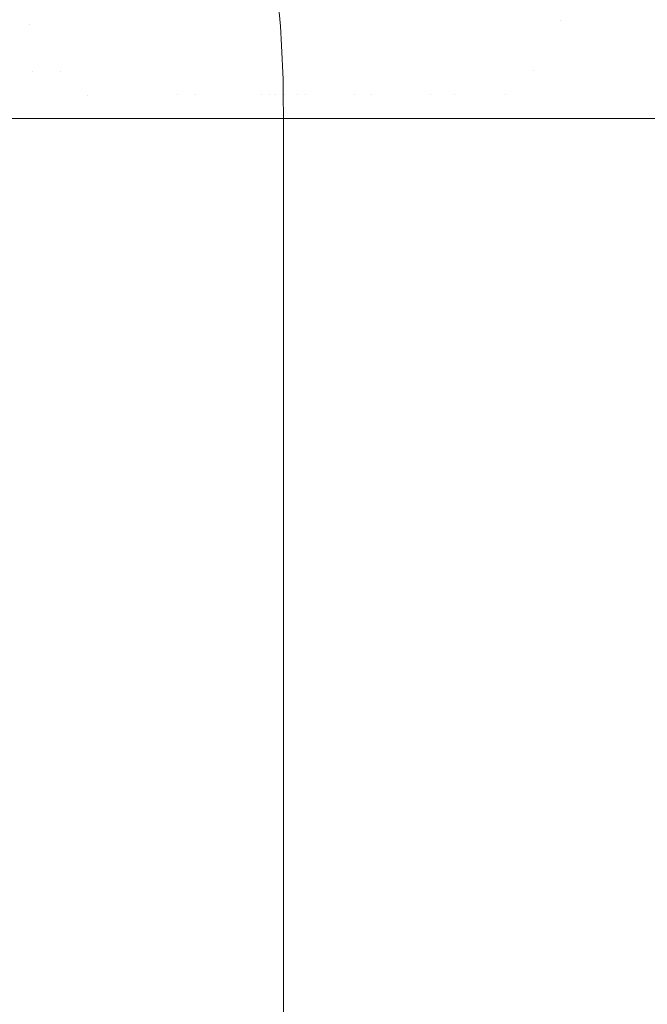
# Model space of a CAD drawing. Header units: centimetres. Extents: x -62 to 63, y 4 to 6.
# Tile 222 of 256: x -20.015 to -19.9946, y 5.8714 to 5.9034. Entities that reach past the tile are written whole.
import ezdxf

# ---------------------------------------------------------------- set-up
doc = ezdxf.new("R2010")
doc.units = ezdxf.units.CM
doc.header["$LTSCALE"] = 2.54
doc.layers.add('Lucido design-1', color=7, linetype='Continuous')

# ---------------------------------------------------------------- blocks, each defined once
blk = doc.blocks.new('Gruppo-4-1')
at = {"color": 7, "linetype": 'Continuous', "lineweight": 9}
for points, invisible_edges in [([(-19.997568, 5.905009, -2276.694559), (-19.997421, 5.903386, -2276.694576), (-19.99839, 5.903386, -2276.696055), (-19.998455, 5.904194, -2276.696047)], 15), ([(-19.996402, 5.903386, -2276.693108), (-19.997421, 5.903386, -2276.694576), (-19.997568, 5.905009, -2276.694559), (-19.996548, 5.905009, -2276.693089)], 15), ([(-19.996548, 5.905009, -2276.693089), (-19.995477, 5.905009, -2276.69163), (-19.995332, 5.903386, -2276.691649), (-19.996402, 5.903386, -2276.693108)], 15), ([(-19.994213, 5.903386, -2276.690201), (-19.995332, 5.903386, -2276.691649), (-19.995477, 5.905009, -2276.69163), (-19.994358, 5.905009, -2276.690181)], 15), ([(-20.014689, 5.903276, -2276.948272), (-20.015656, 5.903263, -2276.94975), (-20.015802, 5.904823, -2276.94975), (-20.014836, 5.904843, -2276.948272)], 15), ([(-20.014689, 5.903276, -2276.948272), (-20.014836, 5.904843, -2276.948272), (-20.013921, 5.904862, -2276.946785), (-20.013839, 5.904072, -2276.946785)], 15), ([(62.978378, 5.903385, -2276.222239), (62.978378, 5.904574, -2276.222265), (-61.851453, 5.904574, -2276.222265), (-61.851453, 5.903385, -2276.222239)], 10), ([(-20.013839, 5.904072, -2276.946785), (-20.013773, 5.903288, -2276.946785), (-20.014689, 5.903276, -2276.948272)], 11), ([(-20.012976, 5.904087, -2276.94529), (-20.012909, 5.9033, -2276.94529), (-20.013773, 5.903288, -2276.946785), (-20.013839, 5.904072, -2276.946785)], 15), ([(-20.012165, 5.9041, -2276.943786), (-20.012099, 5.903311, -2276.943786), (-20.012909, 5.9033, -2276.94529), (-20.012976, 5.904087, -2276.94529)], 15), ([(-20.011408, 5.904113, -2276.942275), (-20.011341, 5.903321, -2276.942275), (-20.012099, 5.903311, -2276.943786), (-20.012165, 5.9041, -2276.943786)], 15), ([(-20.010704, 5.904125, -2276.940757), (-20.010638, 5.903331, -2276.940757), (-20.011341, 5.903321, -2276.942275), (-20.011408, 5.904113, -2276.942275)], 15), ([(-20.010055, 5.904136, -2276.939231), (-20.009988, 5.903339, -2276.939231), (-20.010638, 5.903331, -2276.940757), (-20.010704, 5.904125, -2276.940757)], 15), ([(-20.009461, 5.904146, -2276.9377), (-20.009394, 5.903347, -2276.9377), (-20.009988, 5.903339, -2276.939231), (-20.010055, 5.904136, -2276.939231)], 15), ([(-20.008922, 5.904155, -2276.936163), (-20.008855, 5.903355, -2276.936163), (-20.009394, 5.903347, -2276.9377), (-20.009461, 5.904146, -2276.9377)], 15), ([(-20.008439, 5.904163, -2276.934621), (-20.008372, 5.903361, -2276.934621), (-20.008855, 5.903355, -2276.936163), (-20.008922, 5.904155, -2276.936163)], 15), ([(-20.008012, 5.904171, -2276.933075), (-20.007944, 5.903367, -2276.933075), (-20.008372, 5.903361, -2276.934621), (-20.008439, 5.904163, -2276.934621)], 15), ([(-20.007641, 5.904177, -2276.931524), (-20.007574, 5.903372, -2276.931524), (-20.007944, 5.903367, -2276.933075), (-20.008012, 5.904171, -2276.933075)], 15), ([(-20.007327, 5.904182, -2276.929971), (-20.007259, 5.903376, -2276.929971), (-20.007574, 5.903372, -2276.931524), (-20.007641, 5.904177, -2276.931524)], 15), ([(-20.00707, 5.904187, -2276.928414), (-20.007002, 5.90338, -2276.928414), (-20.007259, 5.903376, -2276.929971), (-20.007327, 5.904182, -2276.929971)], 15), ([(-20.006869, 5.90419, -2276.926855), (-20.006801, 5.903382, -2276.926855), (-20.007002, 5.90338, -2276.928414), (-20.00707, 5.904187, -2276.928414)], 15), ([(-20.006726, 5.904193, -2276.925294), (-20.006658, 5.903384, -2276.925294), (-20.006801, 5.903382, -2276.926855), (-20.006869, 5.90419, -2276.926855)], 15), ([(-20.00664, 5.904194, -2276.923732), (-20.006572, 5.903385, -2276.923732), (-20.006658, 5.903384, -2276.925294), (-20.006726, 5.904193, -2276.925294)], 15), ([(-20.00662, 5.904194, -2276.92217), (-20.006531, 5.903221, -2276.92217), (-20.006572, 5.903385, -2276.923732), (-20.00664, 5.904194, -2276.923732)], 14), ([(-20.00662, 5.904194, -2276.72217), (-20.006531, 5.903221, -2276.72217), (-20.006531, 5.903221, -2276.92217), (-20.00662, 5.904194, -2276.92217)], 10), ([(-20.006583, 5.904194, -2276.720606), (-20.006515, 5.903386, -2276.720607), (-20.006531, 5.903221, -2276.72217), (-20.00662, 5.904194, -2276.72217)], 11), ([(-20.006496, 5.904194, -2276.719043), (-20.006428, 5.903386, -2276.719044), (-20.006515, 5.903386, -2276.720607), (-20.006583, 5.904194, -2276.720606)], 15), ([(-20.006353, 5.904194, -2276.717481), (-20.006285, 5.903386, -2276.717483), (-20.006428, 5.903386, -2276.719044), (-20.006496, 5.904194, -2276.719043)], 15), ([(-20.006152, 5.904194, -2276.715921), (-20.006084, 5.903386, -2276.715923), (-20.006285, 5.903386, -2276.717483), (-20.006353, 5.904194, -2276.717481)], 15), ([(-20.005894, 5.904194, -2276.714363), (-20.005827, 5.903386, -2276.714365), (-20.006084, 5.903386, -2276.715923), (-20.006152, 5.904194, -2276.715921)], 15), ([(-20.00558, 5.904194, -2276.712808), (-20.005512, 5.903386, -2276.712811), (-20.005827, 5.903386, -2276.714365), (-20.005894, 5.904194, -2276.714363)], 15), ([(-20.005208, 5.904194, -2276.711256), (-20.005141, 5.903386, -2276.71126), (-20.005512, 5.903386, -2276.712811), (-20.00558, 5.904194, -2276.712808)], 15), ([(-20.00478, 5.904194, -2276.709709), (-20.004713, 5.903386, -2276.709712), (-20.005141, 5.903386, -2276.71126), (-20.005208, 5.904194, -2276.711256)], 15), ([(-20.004296, 5.904194, -2276.708166), (-20.004229, 5.903386, -2276.70817), (-20.004713, 5.903386, -2276.709712), (-20.00478, 5.904194, -2276.709709)], 15), ([(-20.003757, 5.904194, -2276.706627), (-20.00369, 5.903386, -2276.706632), (-20.004229, 5.903386, -2276.70817), (-20.004296, 5.904194, -2276.708166)], 15), ([(-20.003162, 5.904194, -2276.705095), (-20.003095, 5.903386, -2276.7051), (-20.00369, 5.903386, -2276.706632), (-20.003757, 5.904194, -2276.706627)], 15), ([(-20.002512, 5.904194, -2276.703569), (-20.002445, 5.903386, -2276.703574), (-20.003095, 5.903386, -2276.7051), (-20.003162, 5.904194, -2276.705095)], 15), ([(-20.001807, 5.904194, -2276.702049), (-20.001741, 5.903386, -2276.702055), (-20.002445, 5.903386, -2276.703574), (-20.002512, 5.904194, -2276.703569)], 15), ([(-20.001049, 5.904194, -2276.700536), (-20.000982, 5.903386, -2276.700543), (-20.001741, 5.903386, -2276.702055), (-20.001807, 5.904194, -2276.702049)], 15), ([(-20.000237, 5.904194, -2276.699032), (-20.000171, 5.903386, -2276.699038), (-20.000982, 5.903386, -2276.700543), (-20.001049, 5.904194, -2276.700536)], 15), ([(-19.999372, 5.904194, -2276.697535), (-19.999306, 5.903386, -2276.697542), (-20.000171, 5.903386, -2276.699038), (-20.000237, 5.904194, -2276.699032)], 15), ([(-19.998455, 5.904194, -2276.696047), (-19.99839, 5.903386, -2276.696055), (-19.999306, 5.903386, -2276.697542), (-19.999372, 5.904194, -2276.697535)], 15), ([(-61.851453, 5.903385, -2276.222239), (-61.851453, 5.900212, -2276.22217), (62.978378, 5.900212, -2276.22217), (62.978378, 5.903385, -2276.222239)], 8), ([(-20.010586, 5.902542, -2276.940757), (-20.010638, 5.903331, -2276.940757), (-20.009988, 5.903339, -2276.939231), (-20.009937, 5.902548, -2276.939231)], 15), ([(-20.009937, 5.902548, -2276.939231), (-20.009988, 5.903339, -2276.939231), (-20.009394, 5.903347, -2276.9377), (-20.009342, 5.902554, -2276.9377)], 15), ([(-20.009342, 5.902554, -2276.9377), (-20.009394, 5.903347, -2276.9377), (-20.008855, 5.903355, -2276.936163), (-20.008803, 5.90256, -2276.936163)], 15), ([(-20.008803, 5.90256, -2276.936163), (-20.008855, 5.903355, -2276.936163), (-20.008372, 5.903361, -2276.934621), (-20.00832, 5.902565, -2276.934621)], 15), ([(-20.00832, 5.902565, -2276.934621), (-20.008372, 5.903361, -2276.934621), (-20.007944, 5.903367, -2276.933075), (-20.007892, 5.902569, -2276.933075)], 15), ([(-20.007892, 5.902569, -2276.933075), (-20.007944, 5.903367, -2276.933075), (-20.007574, 5.903372, -2276.931524), (-20.007521, 5.902573, -2276.931524)], 15), ([(-20.007521, 5.902573, -2276.931524), (-20.007574, 5.903372, -2276.931524), (-20.007259, 5.903376, -2276.929971), (-20.007207, 5.902576, -2276.929971)], 15), ([(-20.007207, 5.902576, -2276.929971), (-20.007259, 5.903376, -2276.929971), (-20.007002, 5.90338, -2276.928414), (-20.006949, 5.902579, -2276.928414)], 15), ([(-20.006949, 5.902579, -2276.928414), (-20.007002, 5.90338, -2276.928414), (-20.006801, 5.903382, -2276.926855), (-20.006749, 5.902581, -2276.926855)], 15), ([(-20.006749, 5.902581, -2276.926855), (-20.006801, 5.903382, -2276.926855), (-20.006658, 5.903384, -2276.925294), (-20.006606, 5.902582, -2276.925294)], 15), ([(-20.006606, 5.902582, -2276.925294), (-20.006658, 5.903384, -2276.925294), (-20.006572, 5.903385, -2276.923732), (-20.00652, 5.902583, -2276.923732)], 15), ([(-20.00652, 5.902583, -2276.923732), (-20.006572, 5.903385, -2276.923732), (-20.006531, 5.903221, -2276.92217), (-20.006499, 5.902583, -2276.92217)], 11), ([(-20.006499, 5.902583, -2276.72217), (-20.006531, 5.903221, -2276.72217), (-20.006515, 5.903386, -2276.720607), (-20.006462, 5.902583, -2276.720607)], 14), ([(-20.006462, 5.902583, -2276.720607), (-20.006515, 5.903386, -2276.720607), (-20.006428, 5.903386, -2276.719044), (-20.006376, 5.902583, -2276.719045)], 15), ([(-20.006376, 5.902583, -2276.719045), (-20.006428, 5.903386, -2276.719044), (-20.006285, 5.903386, -2276.717483), (-20.006233, 5.902583, -2276.717484)], 15), ([(-20.006233, 5.902583, -2276.717484), (-20.006285, 5.903386, -2276.717483), (-20.006084, 5.903386, -2276.715923), (-20.006032, 5.902583, -2276.715924)], 15), ([(-20.006032, 5.902583, -2276.715924), (-20.006084, 5.903386, -2276.715923), (-20.005827, 5.903386, -2276.714365), (-20.005774, 5.902583, -2276.714367)], 15), ([(-20.005774, 5.902583, -2276.714367), (-20.005827, 5.903386, -2276.714365), (-20.005512, 5.903386, -2276.712811), (-20.00546, 5.902583, -2276.712813)], 15), ([(-20.00546, 5.902583, -2276.712813), (-20.005512, 5.903386, -2276.712811), (-20.005141, 5.903386, -2276.71126), (-20.005089, 5.902583, -2276.711262)], 15), ([(-20.005089, 5.902583, -2276.711262), (-20.005141, 5.903386, -2276.71126), (-20.004713, 5.903386, -2276.709712), (-20.004661, 5.902583, -2276.709715)], 15), ([(-20.004661, 5.902583, -2276.709715), (-20.004713, 5.903386, -2276.709712), (-20.004229, 5.903386, -2276.70817), (-20.004177, 5.902583, -2276.708173)], 15), ([(-20.004177, 5.902583, -2276.708173), (-20.004229, 5.903386, -2276.70817), (-20.00369, 5.903386, -2276.706632), (-20.003638, 5.902583, -2276.706635)], 15), ([(-20.003638, 5.902583, -2276.706635), (-20.00369, 5.903386, -2276.706632), (-20.003095, 5.903386, -2276.7051), (-20.003043, 5.902583, -2276.705104)], 15), ([(-20.003043, 5.902583, -2276.705104), (-20.003095, 5.903386, -2276.7051), (-20.002445, 5.903386, -2276.703574), (-20.002393, 5.902583, -2276.703578)], 15), ([(-20.002393, 5.902583, -2276.703578), (-20.002445, 5.903386, -2276.703574), (-20.001741, 5.903386, -2276.702055), (-20.001689, 5.902583, -2276.702059)], 15), ([(-20.001689, 5.902583, -2276.702059), (-20.001741, 5.903386, -2276.702055), (-20.000982, 5.903386, -2276.700543), (-20.000931, 5.902583, -2276.700547)], 15), ([(-20.000931, 5.902583, -2276.700547), (-20.000982, 5.903386, -2276.700543), (-20.000171, 5.903386, -2276.699038), (-20.00012, 5.902583, -2276.699043)], 15), ([(-20.00012, 5.902583, -2276.699043), (-20.000171, 5.903386, -2276.699038), (-19.999306, 5.903386, -2276.697542), (-19.999256, 5.902583, -2276.697548)], 15), ([(-19.999256, 5.902583, -2276.697548), (-19.999306, 5.903386, -2276.697542), (-19.99839, 5.903386, -2276.696055), (-19.998339, 5.902583, -2276.696061)], 15), ([(-19.998339, 5.902583, -2276.696061), (-19.99839, 5.903386, -2276.696055), (-19.997421, 5.903386, -2276.694576)], 11), ([(-19.997421, 5.903386, -2276.694576), (-19.997335, 5.901787, -2276.694587), (-19.998303, 5.901787, -2276.696065), (-19.998339, 5.902583, -2276.696061)], 15), ([(-19.996316, 5.901787, -2276.693119), (-19.997335, 5.901787, -2276.694587), (-19.997421, 5.903386, -2276.694576), (-19.996402, 5.903386, -2276.693108)], 15), ([(-19.996402, 5.903386, -2276.693108), (-19.995332, 5.903386, -2276.691649), (-19.995247, 5.901787, -2276.691661), (-19.996316, 5.901787, -2276.693119)], 15), ([(-19.994129, 5.901787, -2276.690214), (-19.995247, 5.901787, -2276.691661), (-19.995332, 5.903386, -2276.691649), (-19.994213, 5.903386, -2276.690201)], 15), ([(-20.014603, 5.901732, -2276.948272), (-20.01557, 5.901726, -2276.94975), (-20.015656, 5.903263, -2276.94975), (-20.014689, 5.903276, -2276.948272)], 15), ([(-20.014603, 5.901732, -2276.948272), (-20.014689, 5.903276, -2276.948272), (-20.013773, 5.903288, -2276.946785), (-20.013722, 5.90251, -2276.946785)], 15), ([(-20.013722, 5.90251, -2276.946785), (-20.013773, 5.903288, -2276.946785), (-20.012909, 5.9033, -2276.94529), (-20.012858, 5.902519, -2276.94529)], 15), ([(-20.012858, 5.902519, -2276.94529), (-20.012909, 5.9033, -2276.94529), (-20.012099, 5.903311, -2276.943786), (-20.012047, 5.902527, -2276.943786)], 15), ([(-20.012047, 5.902527, -2276.943786), (-20.012099, 5.903311, -2276.943786), (-20.011341, 5.903321, -2276.942275), (-20.01129, 5.902535, -2276.942275)], 15), ([(-20.01129, 5.902535, -2276.942275), (-20.011341, 5.903321, -2276.942275), (-20.010638, 5.903331, -2276.940757), (-20.010586, 5.902542, -2276.940757)], 15), ([(-20.006499, 5.902583, -2276.92217), (-20.006531, 5.903221, -2276.92217), (-20.006531, 5.903221, -2276.72217), (-20.006499, 5.902583, -2276.72217)], 10), ([(-20.013722, 5.90251, -2276.946785), (-20.013686, 5.901738, -2276.946785), (-20.014603, 5.901732, -2276.948272)], 11), ([(-20.012858, 5.902519, -2276.94529), (-20.012822, 5.901744, -2276.94529), (-20.013686, 5.901738, -2276.946785), (-20.013722, 5.90251, -2276.946785)], 15), ([(-20.012047, 5.902527, -2276.943786), (-20.012011, 5.901749, -2276.943786), (-20.012822, 5.901744, -2276.94529), (-20.012858, 5.902519, -2276.94529)], 15), ([(-20.01129, 5.902535, -2276.942275), (-20.011254, 5.901755, -2276.942275), (-20.012011, 5.901749, -2276.943786), (-20.012047, 5.902527, -2276.943786)], 15), ([(-20.010586, 5.902542, -2276.940757), (-20.01055, 5.901759, -2276.940757), (-20.011254, 5.901755, -2276.942275), (-20.01129, 5.902535, -2276.942275)], 15), ([(-20.009937, 5.902548, -2276.939231), (-20.0099, 5.901764, -2276.939231), (-20.01055, 5.901759, -2276.940757), (-20.010586, 5.902542, -2276.940757)], 15), ([(-20.009342, 5.902554, -2276.9377), (-20.009306, 5.901768, -2276.9377), (-20.0099, 5.901764, -2276.939231), (-20.009937, 5.902548, -2276.939231)], 15), ([(-20.008803, 5.90256, -2276.936163), (-20.008767, 5.901771, -2276.936163), (-20.009306, 5.901768, -2276.9377), (-20.009342, 5.902554, -2276.9377)], 15), ([(-20.00832, 5.902565, -2276.934621), (-20.008283, 5.901774, -2276.934621), (-20.008767, 5.901771, -2276.936163), (-20.008803, 5.90256, -2276.936163)], 15), ([(-20.007892, 5.902569, -2276.933075), (-20.007856, 5.901777, -2276.933075), (-20.008283, 5.901774, -2276.934621), (-20.00832, 5.902565, -2276.934621)], 15), ([(-20.007521, 5.902573, -2276.931524), (-20.007485, 5.90178, -2276.931524), (-20.007856, 5.901777, -2276.933075), (-20.007892, 5.902569, -2276.933075)], 15), ([(-20.007207, 5.902576, -2276.929971), (-20.00717, 5.901782, -2276.929971), (-20.007485, 5.90178, -2276.931524), (-20.007521, 5.902573, -2276.931524)], 15), ([(-20.006949, 5.902579, -2276.928414), (-20.006913, 5.901784, -2276.928414), (-20.00717, 5.901782, -2276.929971), (-20.007207, 5.902576, -2276.929971)], 15), ([(-20.006749, 5.902581, -2276.926855), (-20.006712, 5.901785, -2276.926855), (-20.006913, 5.901784, -2276.928414), (-20.006949, 5.902579, -2276.928414)], 15), ([(-20.006606, 5.902582, -2276.925294), (-20.006569, 5.901786, -2276.925294), (-20.006712, 5.901785, -2276.926855), (-20.006749, 5.902581, -2276.926855)], 15), ([(-20.00652, 5.902583, -2276.923732), (-20.006483, 5.901787, -2276.923732), (-20.006569, 5.901786, -2276.925294), (-20.006606, 5.902582, -2276.925294)], 15), ([(-20.006499, 5.902583, -2276.92217), (-20.006444, 5.901476, -2276.92217), (-20.006483, 5.901787, -2276.923732), (-20.00652, 5.902583, -2276.923732)], 14), ([(-20.006499, 5.902583, -2276.72217), (-20.006444, 5.901476, -2276.72217), (-20.006444, 5.901476, -2276.92217), (-20.006499, 5.902583, -2276.92217)], 10), ([(-20.006462, 5.902583, -2276.720607), (-20.006425, 5.901787, -2276.720607), (-20.006444, 5.901476, -2276.72217), (-20.006499, 5.902583, -2276.72217)], 11), ([(-20.006376, 5.902583, -2276.719045), (-20.006339, 5.901787, -2276.719045), (-20.006425, 5.901787, -2276.720607), (-20.006462, 5.902583, -2276.720607)], 15), ([(-20.006233, 5.902583, -2276.717484), (-20.006196, 5.901787, -2276.717484), (-20.006339, 5.901787, -2276.719045), (-20.006376, 5.902583, -2276.719045)], 15), ([(-20.006032, 5.902583, -2276.715924), (-20.005995, 5.901787, -2276.715925), (-20.006196, 5.901787, -2276.717484), (-20.006233, 5.902583, -2276.717484)], 15), ([(-20.005774, 5.902583, -2276.714367), (-20.005738, 5.901787, -2276.714368), (-20.005995, 5.901787, -2276.715925), (-20.006032, 5.902583, -2276.715924)], 15), ([(-20.00546, 5.902583, -2276.712813), (-20.005423, 5.901787, -2276.712814), (-20.005738, 5.901787, -2276.714368), (-20.005774, 5.902583, -2276.714367)], 15), ([(-20.005089, 5.902583, -2276.711262), (-20.005052, 5.901787, -2276.711264), (-20.005423, 5.901787, -2276.712814), (-20.00546, 5.902583, -2276.712813)], 15), ([(-20.004661, 5.902583, -2276.709715), (-20.004624, 5.901787, -2276.709717), (-20.005052, 5.901787, -2276.711264), (-20.005089, 5.902583, -2276.711262)], 15), ([(-20.004177, 5.902583, -2276.708173), (-20.004141, 5.901787, -2276.708175), (-20.004624, 5.901787, -2276.709717), (-20.004661, 5.902583, -2276.709715)], 15), ([(-20.003638, 5.902583, -2276.706635), (-20.003601, 5.901787, -2276.706638), (-20.004141, 5.901787, -2276.708175), (-20.004177, 5.902583, -2276.708173)], 15), ([(-20.003043, 5.902583, -2276.705104), (-20.003007, 5.901787, -2276.705106), (-20.003601, 5.901787, -2276.706638), (-20.003638, 5.902583, -2276.706635)], 15), ([(-20.002393, 5.902583, -2276.703578), (-20.002357, 5.901787, -2276.703581), (-20.003007, 5.901787, -2276.705106), (-20.003043, 5.902583, -2276.705104)], 15), ([(-20.001689, 5.902583, -2276.702059), (-20.001653, 5.901787, -2276.702062), (-20.002357, 5.901787, -2276.703581), (-20.002393, 5.902583, -2276.703578)], 15), ([(-20.000931, 5.902583, -2276.700547), (-20.000895, 5.901787, -2276.700551), (-20.001653, 5.901787, -2276.702062), (-20.001689, 5.902583, -2276.702059)], 15), ([(-20.00012, 5.902583, -2276.699043), (-20.000084, 5.901787, -2276.699047), (-20.000895, 5.901787, -2276.700551), (-20.000931, 5.902583, -2276.700547)], 15), ([(-19.999256, 5.902583, -2276.697548), (-19.99922, 5.901787, -2276.697552), (-20.000084, 5.901787, -2276.699047), (-20.00012, 5.902583, -2276.699043)], 15), ([(-19.998339, 5.902583, -2276.696061), (-19.998303, 5.901787, -2276.696065), (-19.99922, 5.901787, -2276.697552), (-19.999256, 5.902583, -2276.697548)], 15), ([(-20.014715, 5.900212, -2276.948492), (-20.015553, 5.900212, -2276.949742), (-20.01557, 5.901726, -2276.94975), (-20.014603, 5.901732, -2276.948272)], 14), ([(-20.014603, 5.901732, -2276.948272), (-20.013686, 5.901738, -2276.946785), (-20.013665, 5.900212, -2276.946781), (-20.014715, 5.900212, -2276.948492)], 11), ([(-20.013686, 5.901738, -2276.946785), (-20.012822, 5.901744, -2276.94529), (-20.012801, 5.900975, -2276.94529)], 11), ([(-20.013417, 5.900212, -2276.946377), (-20.013686, 5.901738, -2276.946785), (-20.012801, 5.900975, -2276.94529)], 11), ([(-20.013417, 5.900212, -2276.946377), (-20.013665, 5.900212, -2276.946781), (-20.013686, 5.901738, -2276.946785)], 10), ([(-20.012801, 5.900975, -2276.94529), (-20.012822, 5.901744, -2276.94529), (-20.012011, 5.901749, -2276.943786), (-20.01199, 5.900978, -2276.943786)], 15), ([(-20.01199, 5.900978, -2276.943786), (-20.012011, 5.901749, -2276.943786), (-20.011254, 5.901755, -2276.942275), (-20.011232, 5.90098, -2276.942275)], 15), ([(-20.011232, 5.90098, -2276.942275), (-20.011254, 5.901755, -2276.942275), (-20.01055, 5.901759, -2276.940757), (-20.010528, 5.900983, -2276.940757)], 15), ([(-20.010528, 5.900983, -2276.940757), (-20.01055, 5.901759, -2276.940757), (-20.0099, 5.901764, -2276.939231), (-20.009879, 5.900985, -2276.939231)], 15), ([(-20.009879, 5.900985, -2276.939231), (-20.0099, 5.901764, -2276.939231), (-20.009306, 5.901768, -2276.9377), (-20.009284, 5.900987, -2276.9377)], 15), ([(-20.009284, 5.900987, -2276.9377), (-20.009306, 5.901768, -2276.9377), (-20.008767, 5.901771, -2276.936163), (-20.008745, 5.900989, -2276.936163)], 15), ([(-20.008745, 5.900989, -2276.936163), (-20.008767, 5.901771, -2276.936163), (-20.008283, 5.901774, -2276.934621), (-20.008261, 5.90099, -2276.934621)], 15), ([(-20.008261, 5.90099, -2276.934621), (-20.008283, 5.901774, -2276.934621), (-20.007856, 5.901777, -2276.933075), (-20.007834, 5.900992, -2276.933075)], 15), ([(-20.007834, 5.900992, -2276.933075), (-20.007856, 5.901777, -2276.933075), (-20.007485, 5.90178, -2276.931524), (-20.007463, 5.900993, -2276.931524)], 15), ([(-20.007463, 5.900993, -2276.931524), (-20.007485, 5.90178, -2276.931524), (-20.00717, 5.901782, -2276.929971), (-20.007148, 5.900994, -2276.929971)], 15), ([(-20.007148, 5.900994, -2276.929971), (-20.00717, 5.901782, -2276.929971), (-20.006913, 5.901784, -2276.928414), (-20.006891, 5.900995, -2276.928414)], 15), ([(-20.006891, 5.900995, -2276.928414), (-20.006913, 5.901784, -2276.928414), (-20.006712, 5.901785, -2276.926855), (-20.00669, 5.900995, -2276.926855)], 15), ([(-20.00669, 5.900995, -2276.926855), (-20.006712, 5.901785, -2276.926855), (-20.006569, 5.901786, -2276.925294), (-20.006547, 5.900996, -2276.925294)], 15), ([(-20.006547, 5.900996, -2276.925294), (-20.006569, 5.901786, -2276.925294), (-20.006483, 5.901787, -2276.923732), (-20.006461, 5.900996, -2276.923732)], 15), ([(-20.006461, 5.900996, -2276.923732), (-20.006483, 5.901787, -2276.923732), (-20.006444, 5.901476, -2276.92217), (-20.006436, 5.900996, -2276.92217)], 11), ([(-20.006436, 5.900996, -2276.72217), (-20.006444, 5.901476, -2276.72217), (-20.006425, 5.901787, -2276.720607), (-20.006403, 5.900996, -2276.720608)], 14), ([(-20.006403, 5.900996, -2276.720608), (-20.006425, 5.901787, -2276.720607), (-20.006339, 5.901787, -2276.719045), (-20.006317, 5.900996, -2276.719046)], 15), ([(-20.006317, 5.900996, -2276.719046), (-20.006339, 5.901787, -2276.719045), (-20.006196, 5.901787, -2276.717484), (-20.006174, 5.900996, -2276.717485)], 15), ([(-20.006174, 5.900996, -2276.717485), (-20.006196, 5.901787, -2276.717484), (-20.005995, 5.901787, -2276.715925), (-20.005973, 5.900996, -2276.715926)], 15), ([(-20.005973, 5.900996, -2276.715926), (-20.005995, 5.901787, -2276.715925), (-20.005738, 5.901787, -2276.714368), (-20.005716, 5.900996, -2276.714369)], 15), ([(-20.005716, 5.900996, -2276.714369), (-20.005738, 5.901787, -2276.714368), (-20.005423, 5.901787, -2276.712814), (-20.005401, 5.900996, -2276.712815)], 15), ([(-20.005401, 5.900996, -2276.712815), (-20.005423, 5.901787, -2276.712814), (-20.005052, 5.901787, -2276.711264), (-20.00503, 5.900996, -2276.711265)], 15), ([(-20.00503, 5.900996, -2276.711265), (-20.005052, 5.901787, -2276.711264), (-20.004624, 5.901787, -2276.709717), (-20.004603, 5.900996, -2276.709718)], 15), ([(-20.004603, 5.900996, -2276.709718), (-20.004624, 5.901787, -2276.709717), (-20.004141, 5.901787, -2276.708175), (-20.004119, 5.900996, -2276.708176)], 15), ([(-20.004119, 5.900996, -2276.708176), (-20.004141, 5.901787, -2276.708175), (-20.003601, 5.901787, -2276.706638), (-20.00358, 5.900996, -2276.706639)], 15), ([(-20.00358, 5.900996, -2276.706639), (-20.003601, 5.901787, -2276.706638), (-20.003007, 5.901787, -2276.705106), (-20.002985, 5.900996, -2276.705108)], 15), ([(-20.002985, 5.900996, -2276.705108), (-20.003007, 5.901787, -2276.705106), (-20.002357, 5.901787, -2276.703581), (-20.002336, 5.900996, -2276.703583)], 15), ([(-20.002336, 5.900996, -2276.703583), (-20.002357, 5.901787, -2276.703581), (-20.001653, 5.901787, -2276.702062), (-20.001632, 5.900996, -2276.702064)], 15), ([(-20.001632, 5.900996, -2276.702064), (-20.001653, 5.901787, -2276.702062), (-20.000895, 5.901787, -2276.700551), (-20.000874, 5.900996, -2276.700553)], 15), ([(-20.000874, 5.900996, -2276.700553), (-20.000895, 5.901787, -2276.700551), (-20.000084, 5.901787, -2276.699047), (-20.000063, 5.900996, -2276.699049)], 15), ([(-20.000063, 5.900996, -2276.699049), (-20.000084, 5.901787, -2276.699047), (-19.99922, 5.901787, -2276.697552), (-19.999198, 5.900996, -2276.697554)], 15), ([(-19.999198, 5.900996, -2276.697554), (-19.99922, 5.901787, -2276.697552), (-19.998303, 5.901787, -2276.696065)], 11), ([(-19.998898, 5.900212, -2276.697069), (-19.999198, 5.900996, -2276.697554), (-19.998303, 5.901787, -2276.696065)], 11), ([(-19.998303, 5.901787, -2276.696065), (-19.998263, 5.900212, -2276.696076), (-19.998898, 5.900212, -2276.697069)], 9), ([(-19.998303, 5.901787, -2276.696065), (-19.997335, 5.901787, -2276.694587), (-19.997399, 5.900212, -2276.694727), (-19.998263, 5.900212, -2276.696076)], 11), ([(-19.995688, 5.900212, -2276.692293), (-19.997399, 5.900212, -2276.694727), (-19.997335, 5.901787, -2276.694587), (-19.996316, 5.901787, -2276.693119)], 14), ([(-19.996316, 5.901787, -2276.693119), (-19.995247, 5.901787, -2276.691661), (-19.995688, 5.900212, -2276.692293)], 11), ([(-19.993944, 5.900212, -2276.69002), (-19.995688, 5.900212, -2276.692293), (-19.995247, 5.901787, -2276.691661), (-19.994129, 5.901787, -2276.690214)], 14), ([(-20.006436, 5.900996, -2276.92217), (-20.006444, 5.901476, -2276.92217), (-20.006444, 5.901476, -2276.72217), (-20.006436, 5.900996, -2276.72217)], 10), ([(-20.012801, 5.900975, -2276.94529), (-20.012804, 5.900212, -2276.945284), (-20.013417, 5.900212, -2276.946377)], 9), ([(-20.012264, 5.900212, -2276.94432), (-20.012804, 5.900212, -2276.945284), (-20.012801, 5.900975, -2276.94529)], 10), ([(-20.012801, 5.900975, -2276.94529), (-20.01199, 5.900978, -2276.943786), (-20.012264, 5.900212, -2276.94432)], 11), ([(-20.011232, 5.90098, -2276.942275), (-20.011244, 5.900212, -2276.942314), (-20.012264, 5.900212, -2276.94432), (-20.01199, 5.900978, -2276.943786)], 13), ([(-20.010528, 5.900983, -2276.940757), (-20.010344, 5.900212, -2276.940354), (-20.011244, 5.900212, -2276.942314), (-20.011232, 5.90098, -2276.942275)], 13), ([(-20.010344, 5.900212, -2276.940354), (-20.010528, 5.900983, -2276.940757), (-20.009879, 5.900985, -2276.939231)], 11), ([(-20.009879, 5.900985, -2276.939231), (-20.009556, 5.900212, -2276.938436), (-20.010344, 5.900212, -2276.940354)], 9), ([(-20.009284, 5.900987, -2276.9377), (-20.009556, 5.900212, -2276.938436), (-20.009879, 5.900985, -2276.939231)], 11), ([(-20.008869, 5.900212, -2276.936553), (-20.009556, 5.900212, -2276.938436), (-20.009284, 5.900987, -2276.9377)], 10), ([(-20.009284, 5.900987, -2276.9377), (-20.008745, 5.900989, -2276.936163), (-20.008869, 5.900212, -2276.936553)], 11), ([(-20.008261, 5.90099, -2276.934621), (-20.008278, 5.900212, -2276.934701), (-20.008869, 5.900212, -2276.936553), (-20.008745, 5.900989, -2276.936163)], 13), ([(-20.007834, 5.900992, -2276.933075), (-20.007776, 5.900212, -2276.932875), (-20.008278, 5.900212, -2276.934701), (-20.008261, 5.90099, -2276.934621)], 13), ([(-20.007463, 5.900993, -2276.931524), (-20.007358, 5.900212, -2276.931071), (-20.007776, 5.900212, -2276.932875), (-20.007834, 5.900992, -2276.933075)], 13), ([(-20.007358, 5.900212, -2276.931071), (-20.007463, 5.900993, -2276.931524), (-20.007148, 5.900994, -2276.929971)], 11), ([(-20.007148, 5.900994, -2276.929971), (-20.00702, 5.900212, -2276.929284), (-20.007358, 5.900212, -2276.931071)], 9), ([(-20.006891, 5.900995, -2276.928414), (-20.00702, 5.900212, -2276.929284), (-20.007148, 5.900994, -2276.929971)], 11), ([(-20.00676, 5.900212, -2276.927509), (-20.00702, 5.900212, -2276.929284), (-20.006891, 5.900995, -2276.928414)], 10), ([(-20.006891, 5.900995, -2276.928414), (-20.00669, 5.900995, -2276.926855), (-20.00676, 5.900212, -2276.927509)], 11), ([(-20.006575, 5.900212, -2276.925742), (-20.00676, 5.900212, -2276.927509), (-20.00669, 5.900995, -2276.926855)], 10), ([(-20.00669, 5.900995, -2276.926855), (-20.006547, 5.900996, -2276.925294), (-20.006575, 5.900212, -2276.925742)], 11), ([(-20.006463, 5.900212, -2276.923979), (-20.006575, 5.900212, -2276.925742), (-20.006547, 5.900996, -2276.925294), (-20.006461, 5.900996, -2276.923732)], 14), ([(-20.006461, 5.900996, -2276.923732), (-20.006458, 5.900212, -2276.923732), (-20.006463, 5.900212, -2276.923979)], 9), ([(-20.006425, 5.900212, -2276.922216), (-20.006458, 5.900212, -2276.923732), (-20.006461, 5.900996, -2276.923732), (-20.006436, 5.900996, -2276.92217)], 14), ([(-20.006436, 5.900996, -2276.72217), (-20.006425, 5.900212, -2276.72217), (-20.006425, 5.900212, -2276.92217), (-20.006436, 5.900996, -2276.92217)], 8), ([(-20.006403, 5.900996, -2276.720608), (-20.006395, 5.900212, -2276.720608), (-20.006425, 5.900212, -2276.72217), (-20.006436, 5.900996, -2276.72217)], 9), ([(-20.006436, 5.900996, -2276.92217), (-20.006425, 5.900212, -2276.92217), (-20.006425, 5.900212, -2276.922216)], 8), ([(-20.006403, 5.900996, -2276.720608), (-20.006317, 5.900996, -2276.719046), (-20.006289, 5.900212, -2276.718775), (-20.006394, 5.900212, -2276.720554)], 11), ([(-20.006394, 5.900212, -2276.720554), (-20.006395, 5.900212, -2276.720608), (-20.006403, 5.900996, -2276.720608)], 10), ([(-20.006174, 5.900996, -2276.717485), (-20.006108, 5.900212, -2276.716983), (-20.006289, 5.900212, -2276.718775), (-20.006317, 5.900996, -2276.719046)], 13), ([(-20.006108, 5.900212, -2276.716983), (-20.006174, 5.900996, -2276.717485), (-20.005973, 5.900996, -2276.715926)], 11), ([(-20.005973, 5.900996, -2276.715926), (-20.005849, 5.900212, -2276.715172), (-20.006108, 5.900212, -2276.716983)], 9), ([(-20.005716, 5.900996, -2276.714369), (-20.005849, 5.900212, -2276.715172), (-20.005973, 5.900996, -2276.715926)], 11), ([(-20.005506, 5.900212, -2276.713337), (-20.005849, 5.900212, -2276.715172), (-20.005716, 5.900996, -2276.714369)], 10), ([(-20.005716, 5.900996, -2276.714369), (-20.005401, 5.900996, -2276.712815), (-20.005506, 5.900212, -2276.713337)], 11), ([(-20.00503, 5.900996, -2276.711265), (-20.005076, 5.900212, -2276.711472), (-20.005506, 5.900212, -2276.713337), (-20.005401, 5.900996, -2276.712815)], 13), ([(-20.004603, 5.900996, -2276.709718), (-20.004552, 5.900212, -2276.709573), (-20.005076, 5.900212, -2276.711472), (-20.00503, 5.900996, -2276.711265)], 13), ([(-20.004119, 5.900996, -2276.708176), (-20.003927, 5.900212, -2276.707632), (-20.004552, 5.900212, -2276.709573), (-20.004603, 5.900996, -2276.709718)], 13), ([(-20.00358, 5.900996, -2276.706639), (-20.003927, 5.900212, -2276.707632), (-20.004119, 5.900996, -2276.708176)], 11), ([(-20.003192, 5.900212, -2276.705644), (-20.003927, 5.900212, -2276.707632), (-20.00358, 5.900996, -2276.706639)], 10), ([(-20.00358, 5.900996, -2276.706639), (-20.002985, 5.900996, -2276.705108), (-20.003192, 5.900212, -2276.705644)], 11), ([(-20.002336, 5.900996, -2276.703583), (-20.002336, 5.900212, -2276.703601), (-20.003192, 5.900212, -2276.705644), (-20.002985, 5.900996, -2276.705108)], 13), ([(-20.001632, 5.900996, -2276.702064), (-20.001346, 5.900212, -2276.701497), (-20.002336, 5.900212, -2276.703601), (-20.002336, 5.900996, -2276.703583)], 13), ([(-20.000874, 5.900996, -2276.700553), (-20.001346, 5.900212, -2276.701497), (-20.001632, 5.900996, -2276.702064)], 11), ([(-20.000207, 5.900212, -2276.699322), (-20.001346, 5.900212, -2276.701497), (-20.000874, 5.900996, -2276.700553)], 10), ([(-20.000874, 5.900996, -2276.700553), (-20.000063, 5.900996, -2276.699049), (-20.000207, 5.900212, -2276.699322)], 11), ([(-19.999198, 5.900996, -2276.697554), (-19.999183, 5.900212, -2276.697559), (-20.000207, 5.900212, -2276.699322), (-20.000063, 5.900996, -2276.699049)], 13), ([(-19.998898, 5.900212, -2276.697069), (-19.999183, 5.900212, -2276.697559), (-19.999198, 5.900996, -2276.697554)], 10), ([(-20.015553, 5.900212, -2276.949742), (-20.014715, 5.900212, -2276.948492), (-20.014715, 4.700212, -2276.948492), (-20.015193, 4.700212, -2276.949206)], 10), ([(-20.014715, 5.900212, -2276.948492), (-20.013665, 5.900212, -2276.946781), (-20.013417, 4.700212, -2276.946377), (-20.013986, 4.700212, -2276.947304)], 10), ([(-20.013986, 4.700212, -2276.947304), (-20.014715, 4.700212, -2276.948492), (-20.014715, 5.900212, -2276.948492)], 10), ([(-20.013665, 5.900212, -2276.946781), (-20.013417, 5.900212, -2276.946377), (-20.013417, 4.700212, -2276.946377)], 10), ([(-20.013417, 5.900212, -2276.946377), (-20.01236, 4.700212, -2276.944492), (-20.012881, 4.700212, -2276.945422)], 9), ([(-20.012264, 4.700212, -2276.94432), (-20.01236, 4.700212, -2276.944492), (-20.013417, 5.900212, -2276.946377), (-20.012804, 5.900212, -2276.945284)], 10), ([(-20.012881, 4.700212, -2276.945422), (-20.013417, 4.700212, -2276.946377), (-20.013417, 5.900212, -2276.946377)], 10), ([(-20.012804, 5.900212, -2276.945284), (-20.012264, 5.900212, -2276.94432), (-20.012264, 4.700212, -2276.94432)], 10), ([(-20.012264, 5.900212, -2276.94432), (-20.011244, 5.900212, -2276.942314), (-20.011244, 4.700212, -2276.942314), (-20.011409, 4.700212, -2276.942638)], 10), ([(-20.011409, 4.700212, -2276.942638), (-20.012264, 4.700212, -2276.94432), (-20.012264, 5.900212, -2276.94432)], 10), ([(-20.011244, 5.900212, -2276.942314), (-20.010344, 5.900212, -2276.940354), (-20.010344, 4.700212, -2276.940354), (-20.010551, 4.700212, -2276.940805)], 10), ([(-20.010551, 4.700212, -2276.940805), (-20.011244, 4.700212, -2276.942314), (-20.011244, 5.900212, -2276.942314)], 10), ([(-20.010344, 5.900212, -2276.940354), (-20.009556, 5.900212, -2276.938436), (-20.009556, 4.700212, -2276.938436), (-20.009785, 4.700212, -2276.938995)], 10), ([(-20.009785, 4.700212, -2276.938995), (-20.010344, 4.700212, -2276.940354), (-20.010344, 5.900212, -2276.940354)], 10), ([(-20.009556, 5.900212, -2276.938436), (-20.008869, 5.900212, -2276.936553), (-20.008869, 4.700212, -2276.936553), (-20.009108, 4.700212, -2276.937207)], 10), ([(-20.009108, 4.700212, -2276.937207), (-20.009556, 4.700212, -2276.938436), (-20.009556, 5.900212, -2276.938436)], 10), ([(-20.008869, 5.900212, -2276.936553), (-20.008278, 5.900212, -2276.934701), (-20.008278, 4.700212, -2276.934701), (-20.008514, 4.700212, -2276.935441)], 10), ([(-20.008514, 4.700212, -2276.935441), (-20.008869, 4.700212, -2276.936553), (-20.008869, 5.900212, -2276.936553)], 10), ([(-20.008278, 5.900212, -2276.934701), (-20.007776, 5.900212, -2276.932875), (-20.007776, 4.700212, -2276.932875), (-20.008002, 4.700212, -2276.933699)], 10), ([(-20.008002, 4.700212, -2276.933699), (-20.008278, 4.700212, -2276.934701), (-20.008278, 5.900212, -2276.934701)], 10), ([(-20.007776, 5.900212, -2276.932875), (-20.007372, 4.700212, -2276.931131), (-20.007568, 4.700212, -2276.93198)], 9), ([(-20.007776, 5.900212, -2276.932875), (-20.007358, 5.900212, -2276.931071), (-20.007358, 4.700212, -2276.931071), (-20.007372, 4.700212, -2276.931131)], 10), ([(-20.007568, 4.700212, -2276.93198), (-20.007776, 4.700212, -2276.932875), (-20.007776, 5.900212, -2276.932875)], 10), ([(-20.007358, 5.900212, -2276.931071), (-20.00702, 5.900212, -2276.929284), (-20.00702, 4.700212, -2276.929284), (-20.007051, 4.700212, -2276.929447)], 10), ([(-20.007051, 4.700212, -2276.929447), (-20.007358, 4.700212, -2276.931071), (-20.007358, 5.900212, -2276.931071)], 10), ([(-20.00702, 5.900212, -2276.929284), (-20.00676, 5.900212, -2276.927509), (-20.00676, 4.700212, -2276.927509), (-20.006801, 4.700212, -2276.927787)], 10), ([(-20.006801, 4.700212, -2276.927787), (-20.00702, 4.700212, -2276.929284), (-20.00702, 5.900212, -2276.929284)], 10), ([(-20.00676, 5.900212, -2276.927509), (-20.006575, 5.900212, -2276.925742), (-20.006575, 4.700212, -2276.925742), (-20.006618, 4.700212, -2276.926152)], 10), ([(-20.006618, 4.700212, -2276.926152), (-20.00676, 4.700212, -2276.927509), (-20.00676, 5.900212, -2276.927509)], 10), ([(-20.006575, 5.900212, -2276.925742), (-20.006463, 5.900212, -2276.923979), (-20.006463, 4.700212, -2276.923979), (-20.006499, 4.700212, -2276.924541)], 10), ([(-20.006499, 4.700212, -2276.924541), (-20.006575, 4.700212, -2276.925742), (-20.006575, 5.900212, -2276.925742)], 10), ([(-20.006425, 4.700212, -2276.922216), (-20.006441, 4.700212, -2276.922954), (-20.006463, 5.900212, -2276.923979), (-20.006458, 5.900212, -2276.923732)], 10), ([(-20.006441, 4.700212, -2276.922954), (-20.006463, 4.700212, -2276.923979), (-20.006463, 5.900212, -2276.923979)], 10), ([(-20.006458, 5.900212, -2276.923732), (-20.006425, 5.900212, -2276.922216), (-20.006425, 4.700212, -2276.922216)], 10), ([(-20.006425, 5.900212, -2276.92217), (-20.006425, 4.700212, -2276.92217), (-20.006425, 4.700212, -2276.922216), (-20.006425, 5.900212, -2276.922216)], 4), ([(-20.006404, 4.700212, -2276.721063), (-20.006425, 4.700212, -2276.72217), (-20.006425, 5.900212, -2276.72217), (-20.006395, 5.900212, -2276.720608)], 8), ([(-20.006395, 5.900212, -2276.720608), (-20.006394, 5.900212, -2276.720554), (-20.006394, 4.700212, -2276.720554), (-20.006404, 4.700212, -2276.721063)], 10), ([(-20.006394, 5.900212, -2276.720554), (-20.006289, 5.900212, -2276.718775), (-20.006289, 4.700212, -2276.718775), (-20.006293, 4.700212, -2276.718833)], 10), ([(-20.006293, 4.700212, -2276.718833), (-20.006394, 4.700212, -2276.720554), (-20.006394, 5.900212, -2276.720554)], 10), ([(-20.006289, 4.700212, -2276.718775), (-20.006289, 5.900212, -2276.718775), (-20.006108, 5.900212, -2276.716983), (-20.006108, 4.700212, -2276.716983)], 5), ([(-20.006108, 5.900212, -2276.716983), (-20.005849, 5.900212, -2276.715172), (-20.005849, 4.700212, -2276.715172), (-20.006052, 4.700212, -2276.716587)], 10), ([(-20.006052, 4.700212, -2276.716587), (-20.006108, 4.700212, -2276.716983), (-20.006108, 5.900212, -2276.716983)], 10), ([(-20.005849, 5.900212, -2276.715172), (-20.005506, 5.900212, -2276.713337), (-20.005506, 4.700212, -2276.713337), (-20.00569, 4.700212, -2276.714324)], 10), ([(-20.00569, 4.700212, -2276.714324), (-20.005849, 4.700212, -2276.715172), (-20.005849, 5.900212, -2276.715172)], 10), ([(-20.005506, 5.900212, -2276.713337), (-20.005076, 5.900212, -2276.711472), (-20.005076, 4.700212, -2276.711472), (-20.005208, 4.700212, -2276.712045)], 10), ([(-20.005208, 4.700212, -2276.712045), (-20.005506, 4.700212, -2276.713337), (-20.005506, 5.900212, -2276.713337)], 10), ([(-20.005076, 5.900212, -2276.711472), (-20.004552, 5.900212, -2276.709573), (-20.004552, 4.700212, -2276.709573), (-20.004601, 4.700212, -2276.709752)], 10), ([(-20.004601, 4.700212, -2276.709752), (-20.005076, 4.700212, -2276.711472), (-20.005076, 5.900212, -2276.711472)], 10), ([(-20.004552, 5.900212, -2276.709573), (-20.003927, 5.900212, -2276.707632), (-20.003927, 4.700212, -2276.707632), (-20.00424, 4.700212, -2276.708604)], 10), ([(-20.00424, 4.700212, -2276.708604), (-20.004552, 4.700212, -2276.709573), (-20.004552, 5.900212, -2276.709573)], 10), ([(-20.003927, 5.900212, -2276.707632), (-20.003192, 5.900212, -2276.705644), (-20.003192, 4.700212, -2276.705644), (-20.003859, 4.700212, -2276.707448)], 10), ([(-20.003859, 4.700212, -2276.707448), (-20.003927, 4.700212, -2276.707632), (-20.003927, 5.900212, -2276.707632)], 10), ([(-20.003192, 5.900212, -2276.705644), (-20.002336, 5.900212, -2276.703601), (-20.002336, 4.700212, -2276.703601), (-20.00298, 4.700212, -2276.705137)], 10), ([(-20.00298, 4.700212, -2276.705137), (-20.003192, 4.700212, -2276.705644), (-20.003192, 5.900212, -2276.705644)], 10), ([(-20.002336, 5.900212, -2276.703601), (-20.001346, 5.900212, -2276.701497), (-20.001346, 4.700212, -2276.701497), (-20.001968, 4.700212, -2276.702817)], 10), ([(-20.001968, 4.700212, -2276.702817), (-20.002336, 4.700212, -2276.703601), (-20.002336, 5.900212, -2276.703601)], 10), ([(-20.001346, 5.900212, -2276.701497), (-20.000207, 5.900212, -2276.699322), (-20.000207, 4.700212, -2276.699322), (-20.000819, 4.700212, -2276.700491)], 10), ([(-20.000819, 4.700212, -2276.700491), (-20.001346, 4.700212, -2276.701497), (-20.001346, 5.900212, -2276.701497)], 10), ([(-19.999532, 4.700212, -2276.698161), (-20.000207, 4.700212, -2276.699322), (-20.000207, 5.900212, -2276.699322), (-19.999183, 5.900212, -2276.697559)], 10), ([(-19.999183, 5.900212, -2276.697559), (-19.998898, 5.900212, -2276.697069), (-19.998898, 4.700212, -2276.697069), (-19.999532, 4.700212, -2276.698161)], 10), ([(-19.998105, 4.700212, -2276.695829), (-19.998898, 4.700212, -2276.697069), (-19.998898, 5.900212, -2276.697069), (-19.998263, 5.900212, -2276.696076)], 10), ([(-19.998263, 5.900212, -2276.696076), (-19.997399, 5.900212, -2276.694727), (-19.997399, 4.700212, -2276.694727), (-19.998105, 4.700212, -2276.695829)], 10), ([(-19.997399, 5.900212, -2276.694727), (-19.995688, 5.900212, -2276.692293), (-19.995688, 4.700212, -2276.692293), (-19.996534, 4.700212, -2276.693497)], 10), ([(-19.996534, 4.700212, -2276.693497), (-19.997399, 4.700212, -2276.694727), (-19.997399, 5.900212, -2276.694727)], 10), ([(-19.995688, 5.900212, -2276.692293), (-19.993944, 5.900212, -2276.69002), (-19.993944, 4.700212, -2276.69002), (-19.994824, 4.700212, -2276.691167)], 10), ([(-19.994824, 4.700212, -2276.691167), (-19.995688, 4.700212, -2276.692293), (-19.995688, 5.900212, -2276.692293)], 10)]:
    blk.add_3dface(points, dxfattribs=dict(at, invisible_edges=invisible_edges))
for points in [[(-61.851453, 5.900212, -2276.22217), (-61.851453, 4.300212, -2276.22217), (62.978378, 4.300212, -2276.22217), (62.978378, 5.900212, -2276.22217)], [(-20.006425, 4.700212, -2276.92217), (-20.006425, 5.900212, -2276.92217), (-20.006425, 5.900212, -2276.72217), (-20.006425, 4.700212, -2276.72217)]]:
    blk.add_3dface(points, dxfattribs=at)
blk = doc.blocks.new('Gruppo-5-1')
at = {"color": 7}
blk.add_blockref('Gruppo-4-1', (0, 0), dxfattribs=at)

msp = doc.modelspace()

# ---------------------------------------------------------------- block references
at = {"layer": 'Lucido design-1', "color": 7}
msp.add_blockref('Gruppo-5-1', (0, 0), dxfattribs=at)

doc.saveas('drawing.dxf')
